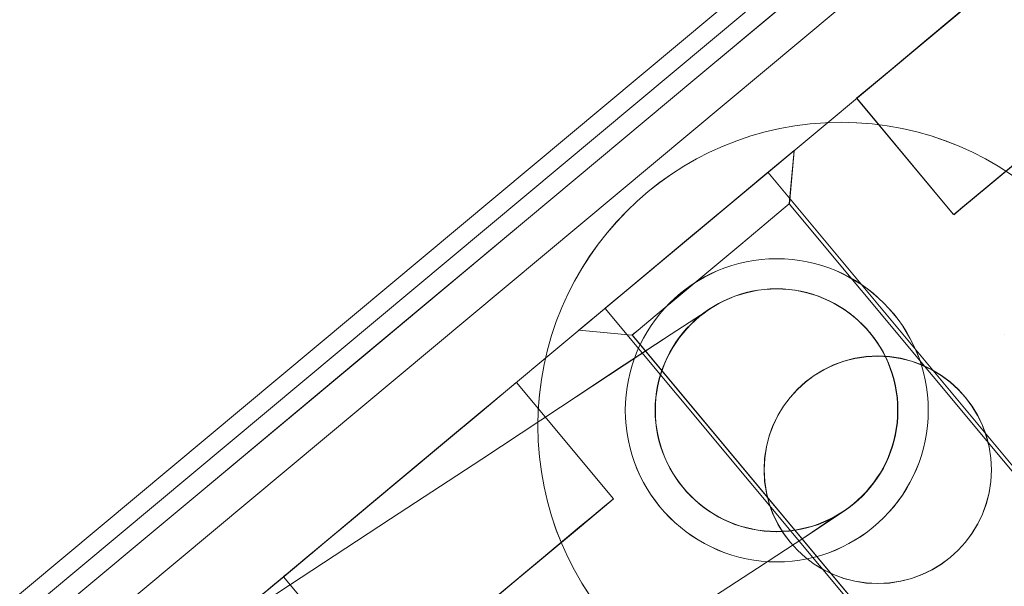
# Model space of a CAD drawing. Header units: millimetres. Extents: x -125266 to 274256, y -711690 to -301689.
# Tile 76 of 256: x -53428.59 to -53415.6, y -360884.95 to -360877.48. Entities that reach past the tile are written whole.
import ezdxf

# ---------------------------------------------------------------- set-up
doc = ezdxf.new("R2010")
doc.units = ezdxf.units.MM
doc.linetypes.add('CONTINOUS', pattern=[0])
for name, color, linetype, lineweight in [('AD Wall', 8, 'Continuous', 15), ('ARCH', 7, 'Continuous', 0), ('Equipment', 8, 'Continuous', 0), ('MEPTEK HVAC-Kitchen Fresh Air Duct', 3, 'Continuous', 30), ('MEPTEK-TEXT1', 7, 'Continuous', 30)]:
    doc.layers.add(name, color=color, linetype=linetype, lineweight=lineweight)
doc.layers.add('Light Equipment', color=8, linetype='Continuous')
doc.styles.get("Standard").update_dxf_attribs({"font": 'ARIALN.TTF'})
doc.styles.add('Times New Roman', font='times.ttf', dxfattribs={"height": 150})
doc.dimstyles.new('ARA-125', dxfattribs={"dimtxt": 200, "dimasz": 75, "dimexe": 0, "dimexo": 75, "dimgap": 7.5, "dimtad": 0, "dimdec": 0, "dimrnd": 5, "dimdsep": 46, "dimtxsty": 'Times New Roman', "dimblk": 'ARCHTICK', "dimcen": 56.25, "dimdle": 56.25, "dimclrd": 256, "dimclre": 256, "dimclrt": 256, "dimazin": 3, "dimtfac": 1, "dimtdec": 0, "dimtix": 1, "dimtmove": 1, "dimatfit": 3, "dimfxl": 0, "dimtolj": 1, "dimlwd": -1, "dimlwe": 0, "dimarcsym": 0})
pattern_1 = [(22.867872, (419150.544, -703283.92), (-30.845707, 73.1364), [])]

# ---------------------------------------------------------------- blocks, each defined once
blk = doc.blocks.new('A$Cf0359734')
at = {"layer": 'Equipment', "extrusion": (0, 0, -1), "elevation": -15}
for points in [[(-610.078, 1224.798, -3.802846), (-1131.035, 947.449, 3.802846)], [(-563.585, 1106.137, -3.146449), (-1057.949, 842.946, 3.146449)]]:
    blk.add_lwpolyline(points, format="xyb", close=True, dxfattribs=at)
for points in [[(-591.722, 1158.987, -3.538831), (-1086.084, 895.797), (-1091.774, 906.486), (-1091.58, 906.121), (-1086.084, 895.797), (-1084.559, 898.382), (-1083.015, 900.957), (-1081.46, 903.525), (-1079.888, 906.087), (-1078.303, 908.636), (-1076.702, 911.181)], [(-1077.22, 914.233), (-1087.359, 908.836), (-1091.168, 906.808, 3.626728), (-598.019, 1169.352)], [(-597.218, 1169.311, -3.616317), (-1091.58, 906.121), (-1091.532, 906.208), (-1091.475, 906.293), (-1091.426, 906.38), (-1091.369, 906.465), (-1091.32, 906.552), (-1091.272, 906.639), (-1091.215, 906.724), (-1091.168, 906.808), (-598.022, 1169.351)], [(-597.218, 1169.31, -3.616317), (-1091.582, 906.12, 3.616317), (-597.219, 1169.312)], [(-591.722, 1158.988, -3.538831), (-1086.084, 895.795), (-1084.554, 898.384), (-1083.015, 900.956), (-1081.455, 903.526), (-1079.889, 906.086), (-1078.304, 908.635), (-1076.703, 911.179)], [(-599.158, 1041.719, -0.011713), (-984.646, 836.489), (-990.409, 833.326), (-995.883, 829.759), (-1000.962, 825.886), (-1005.713, 821.665), (-1011.224, 815.871), (-1016.164, 809.592), (-1020.378, 803.047), (-1023.979, 796.101), (-1025.529, 792.694), (-1080.437, 895.526, 3.572618), (-594.649, 1154.151, -3.572618), (-1080.436, 895.526, 3.572618), (-594.65, 1154.151, -3.572618), (-1080.31, 895.593), (-1031.842, 804.552), (-1031.857, 804.516), (-1031.842, 804.552)], [(-546.271, 1063.035, -2.890001), (-1031.776, 804.429), (-1025.527, 792.692)]]:
    blk.add_lwpolyline(points, format="xyb", dxfattribs=at)
for points in [[(-492.784, 363.946), (-493.974, 366.18), (-495.237, 368.552), (-496.55, 371.019), (-497.897, 373.55), (-499.256, 376.102), (-500.603, 378.632), (-501.917, 381.099), (-503.179, 383.471), (-504.369, 385.705), (-505.468, 387.77), (-506.457, 389.628), (-507.323, 391.254), (-508.05, 392.62), (-508.628, 393.705), (-509.048, 394.494), (-509.301, 394.97), (-509.386, 395.129)], [(-501.03, 375.05), (-500.824, 375.723)], [(-507.127, 371.86), (-500.61, 375.33)], [(-507.545, 371.581), (-501.028, 375.051)], [(-504.308, 374.521), (-504.308, 374.521)], [(-504.308, 374.521), (-504.308, 374.521)], [(-500.582, 373.373), (-500.496, 373.249), (-500.234, 372.872), (-499.813, 372.261), (-499.242, 371.43), (-498.54, 370.404), (-497.718, 369.218), (-496.815, 367.905), (-495.856, 366.512)], [(-499.297, 372.857), (-505.814, 369.387)], [(-499.761, 372.666), (-506.278, 369.197)], [(-499.085, 372.459), (-499.758, 372.665)], [(-498.489, 364.694), (-499.45, 366.092), (-500.353, 367.405), (-501.172, 368.586), (-501.875, 369.612), (-502.451, 370.439), (-502.875, 371.056), (-503.129, 371.431), (-503.218, 371.56)], [(-496.519, 367.64), (-496.612, 367.815), (-496.72, 368.016), (-496.934, 368.419), (-496.72, 368.016), (-496.612, 367.815), (-496.519, 367.64)]]:
    blk.add_lwpolyline(points, dxfattribs=at)
for points in [[(-509.395, 395.693), (-487.305, 354.202)], [(-488.21, 354.289), (-509.828, 394.896)], [(-490.7, 361.094), (-505.571, 389.026)], [(-503.56, 380.866), (-503.521, 380.791), (-503.464, 380.686), (-503.388, 380.543), (-503.295, 380.368), (-503.191, 380.172), (-502.974, 379.764), (-496.934, 368.419), (-502.974, 379.764), (-503.191, 380.172), (-503.295, 380.368), (-503.388, 380.543), (-503.464, 380.686), (-503.521, 380.791)], [(-501.909, 377.765), (-502.27, 378.443), (-502.628, 379.115), (-502.933, 379.687), (-503.138, 380.073), (-503.209, 380.205), (-503.138, 380.073), (-502.975, 379.766), (-502.933, 379.687), (-502.628, 379.115), (-502.27, 378.443), (-501.909, 377.765), (-501.605, 377.193), (-501.402, 376.812), (-501.329, 376.674), (-501.402, 376.812), (-501.605, 377.193)], [(-502.269, 378.44), (-501.908, 377.763), (-501.604, 377.191), (-501.401, 376.81), (-501.33, 376.677), (-501.401, 376.81), (-501.604, 377.191), (-501.908, 377.763), (-502.269, 378.44), (-502.63, 379.118), (-502.934, 379.69), (-503.137, 380.071), (-503.208, 380.203), (-503.137, 380.071), (-502.934, 379.69), (-502.63, 379.118)], [(-502.975, 379.767), (-496.935, 368.421), (-496.718, 368.013), (-496.614, 367.817), (-496.521, 367.643), (-496.445, 367.5), (-496.388, 367.394), (-496.349, 367.32), (-496.388, 367.394), (-496.445, 367.5), (-496.521, 367.643), (-496.614, 367.817), (-496.718, 368.013), (-496.935, 368.421)], [(-503.675, 376.825), (-504.036, 377.503), (-504.394, 378.175), (-504.698, 378.747), (-504.904, 379.133), (-504.974, 379.266), (-504.904, 379.133), (-504.698, 378.747), (-504.394, 378.175), (-504.036, 377.503), (-503.675, 376.825), (-503.371, 376.253), (-503.168, 375.872), (-503.094, 375.734), (-503.168, 375.872), (-503.371, 376.253)], [(-504.035, 377.5), (-504.395, 378.178), (-504.7, 378.75), (-504.903, 379.131), (-504.973, 379.263), (-504.903, 379.131), (-504.7, 378.75), (-504.395, 378.178), (-504.035, 377.5), (-503.674, 376.823), (-503.369, 376.251), (-503.167, 375.87), (-503.096, 375.737), (-503.167, 375.87), (-503.369, 376.251), (-503.674, 376.823)], [(-503.092, 375.736), (-501.329, 376.675)], [(-500.824, 375.726), (-500.759, 375.604), (-500.57, 375.249), (-500.288, 374.72), (-499.956, 374.095), (-499.62, 373.465), (-499.339, 372.936), (-499.15, 372.581), (-499.085, 372.459), (-499.15, 372.581), (-499.339, 372.936), (-499.62, 373.465), (-499.956, 374.095), (-500.288, 374.72), (-500.57, 375.249), (-500.759, 375.604)], [(-499.955, 374.093), (-500.205, 374.564), (-500.42, 374.966), (-500.563, 375.236), (-500.611, 375.326), (-500.563, 375.236), (-500.42, 374.966), (-500.205, 374.564), (-499.955, 374.093), (-499.704, 373.622), (-499.489, 373.219), (-499.346, 372.949), (-499.298, 372.859), (-499.346, 372.949), (-499.489, 373.219), (-499.704, 373.622)], [(-500.153, 373.402), (-500.395, 373.857), (-500.638, 374.313), (-500.843, 374.699), (-500.981, 374.958), (-501.029, 375.048), (-500.981, 374.958), (-500.843, 374.699), (-500.638, 374.313), (-500.395, 373.857), (-500.153, 373.402), (-499.947, 373.015), (-499.809, 372.756), (-499.761, 372.666), (-499.809, 372.756), (-499.947, 373.015)], [(-497.28, 369.069), (-497.641, 369.747), (-497.999, 370.419), (-498.303, 370.991), (-498.509, 371.378), (-498.579, 371.51), (-498.509, 371.378), (-498.303, 370.991), (-497.999, 370.419), (-497.641, 369.747), (-497.28, 369.069), (-496.976, 368.497), (-496.936, 368.423), (-496.773, 368.116), (-496.699, 367.979), (-496.773, 368.116), (-496.976, 368.497)], [(-497.64, 369.745), (-497.279, 369.067), (-496.975, 368.495), (-496.772, 368.114), (-496.701, 367.982), (-496.772, 368.114), (-496.975, 368.495), (-497.279, 369.067), (-497.64, 369.745), (-498.001, 370.423), (-498.305, 370.994), (-498.508, 371.376), (-498.578, 371.508), (-498.508, 371.376), (-498.305, 370.994), (-498.001, 370.423)], [(-498.582, 371.509), (-500.345, 370.571)], [(-499.046, 368.129), (-499.406, 368.807), (-499.764, 369.479), (-500.069, 370.051), (-500.275, 370.438), (-500.345, 370.57), (-500.275, 370.438), (-500.069, 370.051), (-499.764, 369.479), (-499.406, 368.807), (-499.046, 368.129), (-498.741, 367.557), (-498.538, 367.176), (-498.465, 367.039), (-498.538, 367.176), (-498.741, 367.557)], [(-499.405, 368.805), (-499.766, 369.483), (-500.071, 370.054), (-500.274, 370.436), (-500.344, 370.568), (-500.274, 370.436), (-500.071, 370.054), (-499.766, 369.483), (-499.405, 368.805), (-499.045, 368.127), (-498.74, 367.555), (-498.537, 367.174), (-498.467, 367.042), (-498.537, 367.174), (-498.74, 367.555), (-499.045, 368.127)], [(-498.463, 367.041), (-496.7, 367.979)]]:
    blk.add_lwpolyline(points, close=True, dxfattribs=at)
at = {"layer": 'Equipment', "extrusion": (0, 0, -1)}
for centre, radius in [((-502.765, 372.597, -15), 4.001), ((-502.765, 372.597, -15), 4.001), ((-502.765, 372.597, -15), 4.001), ((-502.765, 372.597, -15), 4.001), ((-501.902, 372.465, -15), 1.999), ((-501.902, 372.465, -15), 1.999), ((-501.898, 372.466, -15), 1.6), ((-501.901, 372.465, -15), 1.601), ((-503.433, 372.242, -15), 1.5), ((-503.432, 372.24, -15), 1.5), ((-503.432, 372.241, -15), 1.5), ((-503.433, 372.242, -15), 1.5)]:
    blk.add_circle(centre, radius, dxfattribs=at)
for centre, radius, start, end in [((-625.132, 625.132, -15), 625.132, 145.142558, 90.917696), ((-624.647, 624.948, -15), 545.055, 148.86045, 87.1998), ((-624.649, 624.946, -15), 545.055, 148.86045, 87.1998), ((-624.649, 624.946, -15), 545.055, 148.86045, 87.1998), ((-624.649, 624.946, -15), 545.055, 148.86045, 87.1998), ((-624.648, 624.948, -15), 535.053, 147.01591, 89.04434), ((-624.648, 624.948, -15), 535.053, 147.01591, 89.04434)]:
    blk.add_arc(centre, radius, start, end, dxfattribs=at)
blk = doc.blocks.new('ARCH')
at = {"layer": 'AD Wall', "lineweight": 0}
h = blk.add_hatch(dxfattribs=at)
h.set_pattern_fill('ANSI31', color=256, scale=25, angle=-22.1321)
h.set_pattern_definition(pattern_1)
edge = h.paths.add_edge_path()
edge.add_arc((-53209.777, -360694.998), 761.132, 66.950176, 372.725314)
edge.add_line((-52467.341, -360527.338), (-52564.885, -360549.366))
edge.add_arc((-53209.777, -360694.998), 661.132, -293.049824, 12.725314, ccw=False)
edge.add_line((-52950.923, -360086.648), (-52911.77, -359994.631))
h = blk.add_hatch(dxfattribs=at)
h.set_pattern_fill('ANSI31', color=256, scale=25, angle=-22.1321)
h.set_pattern_definition(pattern_1)
edge = h.paths.add_edge_path()
edge.add_arc((-53209.777, -360694.998), 761.132, 66.950176, 372.725314)
edge.add_line((-52467.341, -360527.338), (-52564.885, -360549.366))
edge.add_arc((-53209.777, -360694.998), 661.132, -293.049824, 12.725314, ccw=False)
edge.add_line((-52950.923, -360086.648), (-52911.77, -359994.631))
at = {"layer": 'AD Wall', "lineweight": 0, "extrusion": (0, 0, -1)}
for radius in [761.132, 761.132, 661.132, 661.132]:
    blk.add_arc((53209.777, -360694.998, -5.049), radius, 167.274686, 113.049824, dxfattribs=at)
at = {"layer": 'Light Equipment', "lineweight": 0, "extrusion": (0, 0, -1), "elevation": -5.049}
for points in [[(52997.285, -360133.855, -3.802846), (52619.203, -360587.036, 3.802846)], [(53085.056, -360226.257, -3.146449), (52726.274, -360656.304, 3.146449)]]:
    blk.add_lwpolyline(points, format="xyb", close=True, dxfattribs=at)
for points in [[(52681.566, -360597.53), (52674.208, -360606.349), (52671.443, -360609.663, 3.626728), (53029.343, -360180.672)], [(53030.101, -360180.409, -3.616317), (52671.32, -360610.454), (52671.332, -360610.355), (52671.353, -360610.255), (52671.365, -360610.156), (52671.386, -360610.056), (52671.399, -360609.957), (52671.411, -360609.858), (52671.432, -360609.758), (52671.443, -360609.663), (53029.342, -360180.674)], [(53030.101, -360180.41, -3.616317), (52671.318, -360610.456, 3.616317), (53030.101, -360180.408)], [(53039.081, -360187.901, -3.538831), (52680.301, -360617.948), (52680.744, -360614.974), (52681.2, -360612.012), (52681.677, -360609.043), (52682.163, -360606.082), (52682.671, -360603.124), (52683.196, -360600.164)], [(53039.082, -360187.901, -3.538831), (52680.301, -360617.947), (52671.003, -360610.189), (52671.321, -360610.454), (52680.301, -360617.947), (52680.74, -360614.977), (52681.2, -360612.01), (52681.673, -360609.046), (52682.163, -360606.081), (52682.671, -360603.122), (52683.196, -360600.162)], [(53076.373, -360299.33, -0.011713), (52796.609, -360634.668), (52792.462, -360639.77), (52788.735, -360645.136), (52785.489, -360650.637), (52782.678, -360656.337), (52779.757, -360663.781), (52777.546, -360671.458), (52776.108, -360679.109), (52775.39, -360686.899), (52775.238, -360690.639), (52685.634, -360616.071, 3.572618), (53038.192, -360193.484, -3.572618), (52685.634, -360616.07, 3.572618), (53038.191, -360193.484, -3.572618), (52685.726, -360615.961), (52764.922, -360682.033), (52764.921, -360682.072), (52764.922, -360682.033)], [(53117.333, -360259.66, -2.890001), (52765.029, -360682.122), (52775.24, -360690.64)]]:
    blk.add_lwpolyline(points, format="xyb", dxfattribs=at)
for points in [[(53430.256, -360887.088), (53428.313, -360885.466), (53426.249, -360883.745), (53424.103, -360881.954), (53421.902, -360880.118), (53419.682, -360878.266), (53417.481, -360876.429), (53415.334, -360874.639), (53413.271, -360872.917), (53411.328, -360871.296), (53409.531, -360869.797), (53407.915, -360868.449), (53406.501, -360867.269), (53405.313, -360866.278), (53404.369, -360865.49), (53403.682, -360864.918), (53403.268, -360864.572), (53403.13, -360864.457)], [(53418.435, -360879.909), (53418.372, -360879.207)], [(53413.989, -360885.16), (53418.718, -360879.491)], [(53413.707, -360885.576), (53418.437, -360879.907)], [(53419.481, -360881.293), (53419.608, -360881.375), (53419.992, -360881.626), (53420.613, -360882.034), (53421.455, -360882.588), (53422.492, -360883.274), (53423.7, -360884.063), (53425.031, -360884.939), (53426.444, -360885.868)], [(53420.867, -360881.287), (53416.137, -360886.956)], [(53421.213, -360881.575), (53420.511, -360881.639)], [(53415.598, -360881.633), (53415.598, -360881.633)], [(53415.598, -360881.633), (53415.598, -360881.633)], [(53420.508, -360881.638), (53415.778, -360887.308)], [(53424.69, -360888.544), (53423.273, -360887.612), (53421.942, -360886.735), (53420.738, -360885.95), (53419.701, -360885.264), (53418.855, -360884.715), (53418.23, -360884.303), (53417.854, -360884.051), (53417.723, -360883.965)], [(53425.405, -360885.073), (53425.253, -360884.946), (53425.078, -360884.8), (53424.728, -360884.508), (53425.078, -360884.8), (53425.253, -360884.946), (53425.405, -360885.073)]]:
    blk.add_lwpolyline(points, dxfattribs=at)
for points in [[(53402.909, -360863.938), (53439.002, -360894.05)], [(53438.132, -360894.31), (53402.808, -360864.84)], [(53433.262, -360888.945), (53408.963, -360868.673)], [(53413.9, -360875.474), (53413.964, -360875.528), (53414.057, -360875.605), (53414.181, -360875.709), (53414.333, -360875.836), (53414.503, -360875.978), (53414.858, -360876.274), (53424.727, -360884.508), (53414.858, -360876.274), (53414.503, -360875.978), (53414.333, -360875.836), (53414.181, -360875.709), (53414.057, -360875.605), (53413.964, -360875.528)], [(53416.597, -360877.725), (53416.008, -360877.233), (53415.423, -360876.745), (53414.926, -360876.33), (53414.589, -360876.05), (53414.474, -360875.954), (53414.589, -360876.05), (53414.856, -360876.272), (53414.926, -360876.33), (53415.423, -360876.745), (53416.008, -360877.233), (53416.597, -360877.725), (53417.095, -360878.14), (53417.426, -360878.416), (53417.546, -360878.516), (53417.426, -360878.416), (53417.095, -360878.14)], [(53416.01, -360877.235), (53416.599, -360877.727), (53417.097, -360878.142), (53417.428, -360878.418), (53417.543, -360878.514), (53417.428, -360878.418), (53417.097, -360878.142), (53416.599, -360877.727), (53416.01, -360877.235), (53415.42, -360876.743), (53414.923, -360876.328), (53414.591, -360876.051), (53414.476, -360875.955), (53414.591, -360876.051), (53414.923, -360876.328), (53415.42, -360876.743)], [(53414.856, -360876.272), (53424.726, -360884.506), (53425.08, -360884.802), (53425.251, -360884.944), (53425.403, -360885.071), (53425.527, -360885.175), (53425.619, -360885.252), (53425.683, -360885.305), (53425.619, -360885.252), (53425.527, -360885.175), (53425.403, -360885.071), (53425.251, -360884.944), (53425.08, -360884.802), (53424.726, -360884.506)], [(53415.316, -360879.261), (53414.726, -360878.769), (53414.142, -360878.281), (53413.644, -360877.866), (53413.308, -360877.586), (53413.193, -360877.489), (53413.308, -360877.586), (53413.644, -360877.866), (53414.142, -360878.281), (53414.726, -360878.769), (53415.316, -360879.261), (53415.813, -360879.676), (53416.145, -360879.952), (53416.265, -360880.052), (53416.145, -360879.952), (53415.813, -360879.676)], [(53414.728, -360878.771), (53414.139, -360878.279), (53413.642, -360877.864), (53413.31, -360877.587), (53413.195, -360877.491), (53413.31, -360877.587), (53413.642, -360877.864), (53414.139, -360878.279), (53414.728, -360878.771), (53415.318, -360879.262), (53415.815, -360879.677), (53416.147, -360879.954), (53416.262, -360880.05), (53416.147, -360879.954), (53415.815, -360879.677), (53415.318, -360879.262)], [(53416.266, -360880.05), (53417.546, -360878.516)], [(53418.371, -360879.205), (53418.477, -360879.293), (53418.786, -360879.55), (53419.246, -360879.935), (53419.79, -360880.388), (53420.338, -360880.845), (53420.798, -360881.23), (53421.107, -360881.487), (53421.213, -360881.575), (53421.107, -360881.487), (53420.798, -360881.23), (53420.338, -360880.845), (53419.79, -360880.388), (53419.246, -360879.935), (53418.786, -360879.55), (53418.477, -360879.293)], [(53419.792, -360880.39), (53419.382, -360880.048), (53419.032, -360879.756), (53418.797, -360879.56), (53418.719, -360879.495), (53418.797, -360879.56), (53419.032, -360879.756), (53419.382, -360880.048), (53419.792, -360880.39), (53420.202, -360880.732), (53420.552, -360881.024), (53420.786, -360881.22), (53420.865, -360881.285), (53420.786, -360881.22), (53420.552, -360881.024), (53420.202, -360880.732)], [(53419.868, -360881.104), (53419.472, -360880.774), (53419.076, -360880.444), (53418.74, -360880.163), (53418.514, -360879.975), (53418.436, -360879.909), (53418.514, -360879.975), (53418.74, -360880.163), (53419.076, -360880.444), (53419.472, -360880.774), (53419.868, -360881.104), (53420.204, -360881.385), (53420.43, -360881.573), (53420.508, -360881.638), (53420.43, -360881.573), (53420.204, -360881.385)], [(53424.162, -360884.036), (53423.572, -360883.544), (53422.987, -360883.056), (53422.49, -360882.641), (53422.154, -360882.36), (53422.039, -360882.264), (53422.154, -360882.36), (53422.49, -360882.641), (53422.987, -360883.056), (53423.572, -360883.544), (53424.162, -360884.036), (53424.659, -360884.451), (53424.724, -360884.504), (53424.991, -360884.727), (53425.11, -360884.827), (53424.991, -360884.727), (53424.659, -360884.451)], [(53423.574, -360883.545), (53424.163, -360884.037), (53424.661, -360884.452), (53424.992, -360884.729), (53425.108, -360884.825), (53424.992, -360884.729), (53424.661, -360884.452), (53424.163, -360884.037), (53423.574, -360883.545), (53422.984, -360883.053), (53422.487, -360882.639), (53422.155, -360882.362), (53422.04, -360882.266), (53422.155, -360882.362), (53422.487, -360882.639), (53422.984, -360883.053)], [(53422.036, -360882.266), (53420.757, -360883.8)], [(53422.88, -360885.572), (53422.291, -360885.08), (53421.706, -360884.592), (53421.208, -360884.177), (53420.872, -360883.896), (53420.757, -360883.8), (53420.872, -360883.896), (53421.208, -360884.177), (53421.706, -360884.592), (53422.291, -360885.08), (53422.88, -360885.572), (53423.378, -360885.987), (53423.709, -360886.263), (53423.829, -360886.363), (53423.709, -360886.263), (53423.378, -360885.987)], [(53422.292, -360885.081), (53421.703, -360884.589), (53421.206, -360884.174), (53420.874, -360883.898), (53420.759, -360883.802), (53420.874, -360883.898), (53421.206, -360884.174), (53421.703, -360884.589), (53422.292, -360885.081), (53422.882, -360885.573), (53423.379, -360885.988), (53423.711, -360886.265), (53423.826, -360886.361), (53423.711, -360886.265), (53423.379, -360885.988), (53422.882, -360885.573)], [(53423.83, -360886.36), (53425.11, -360884.827)]]:
    blk.add_lwpolyline(points, close=True, dxfattribs=at)
at = {"layer": 'Light Equipment', "lineweight": 0, "extrusion": (0, 0, -1)}
for centre, radius in [((53417.752, -360882.834, -5.049), 4.001), ((53417.752, -360882.834, -5.049), 4.001), ((53417.752, -360882.834, -5.049), 4.001), ((53417.752, -360882.834, -5.049), 4.001), ((53418.6, -360882.631, -5.049), 1.999), ((53418.6, -360882.631, -5.049), 1.999), ((53418.605, -360882.629, -5.049), 1.6), ((53418.602, -360882.631, -5.049), 1.601), ((53417.268, -360883.416, -5.049), 1.5), ((53417.268, -360883.416, -5.049), 1.5), ((53417.267, -360883.415, -5.049), 1.5), ((53417.267, -360883.415, -5.049), 1.5)]:
    blk.add_circle(centre, radius, dxfattribs=at)
for centre, radius, start, end in [((53209.26, -360695.008, -5.049), 625.132, 167.274686, 113.049824), ((53209.779, -360694.995, -5.049), 545.055, 170.99258, 109.33193), ((53209.777, -360694.998, -5.049), 545.055, 170.99258, 109.33193), ((53209.777, -360694.998, -5.049), 545.055, 170.99258, 109.33193), ((53209.777, -360694.998, -5.049), 545.055, 170.99258, 109.33193), ((53209.778, -360694.996, -5.049), 535.053, 169.14804, 111.17647), ((53209.778, -360694.996, -5.049), 535.053, 169.14804, 111.17647)]:
    blk.add_arc(centre, radius, start, end, dxfattribs=at)
at = {"layer": 'Equipment', "rotation": 337.8678715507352}
blk.add_blockref('A$Cf0359734', (-54023.845, -361038.564, -9.95), dxfattribs=at)
blk = doc.blocks.new('_ArchTick')
at = {"color": 0, "linetype": 'ByBlock', "const_width": 0.15}
blk.add_lwpolyline([(-0.5, -0.5), (0.5, 0.5)], dxfattribs=at)

msp = doc.modelspace()

# ---------------------------------------------------------------- block references
at = {"layer": 'ARCH'}
msp.add_blockref('ARCH', (0, 0), dxfattribs=at)

# ---------------------------------------------------------------- texts
at = {"layer": 'MEPTEK-TEXT1', "char_height": 350, "attachment_point": 1}
for s, insert, width in [('{\\fCalibri|b0|i0|c0|p34;\\H1.28571x;\\C1;GENERAL GUIDELINES-HVAC :\\P\\fArial Narrow|b0|i0|c0|p34;\\H0.88889x;\\C256;\\P\\fCalibri|b0|i0|c0|p34;\\C4;DUCTING :\\H0.875x;\\P\\pi-1050,l1050,t1050;\\C256;1.^IDUCTING SHALL BE IN ACCORDANCE WITH IS 655, GALVANIZED IRON SHEET TO BE USED FOR ALL DUCTING WORKS. THERMAL INSULATION ON DUCTS SHALL BE 19 MM THICK. CLOSED CELL CLASS “O” BS 476 PART 6-7 FM APPROVED NITRILE RUBBER ELASTOMERIC INSULATION THERMAL CONDUCTIVITY 0.033 WATTS PER METER-KELVIN (W/(M.K)) AT 0°C FOR AIR CONDITIONING DUCTING. \\P2.^ITHERMAL INSULATION ON KITCHEN EXHAUST DUCTING SHALL BE 80 MM THICK ALUMINUM FOIL FACED RESIN BONDED FIBRE GLASS WOOL OF DENSITY NOT LESS THAN 48 KG/M3.\\P3.^ITHERMAL INSULATION ON FRESH AIR, SUPPLY AIR AND RETURN AIR SHALL BE 19MM THICK CLOSED CELL ANTI-MICROBIAL CLASS “O” BS 476 AND PART 6 & 7 FM APPROVED NITRILE RUBBER ELASTOMERIC INSULATION THERMAL CONDUCTIVITY 0.033 WATTS PER METER-KELVIN (W/ (M\\fArial|b0|i0|c0|p34;.\\fCalibri|b0|i0|c0|p34;K)) AT 0°C.\\P4.^IAPPROPRIATE NUMBER OF TRAP DOORS SHALL BE PROVIDED IN KITCHEN EXHAUST DUCTING FOR OIL/GREASE CLEANING PURPOSE.\\P5.^IDUCTING INSTALLATION WITH RESPECT TO FRESH AIR INTAKE, KITCHEN EXHAUST OUT FROM LOCATION UP TO LOUVERS AT FAÇADE SHALL BE IN THE SCOPE OF CONCESSIONER INCLUDING AIR WASHER, EXHAUST FAN SECTION DRY SCRUBBER ETC.\\P6.^IEACH AND EVERY KITCHEN EXHAUST HOOD SHOULD BE EQUIPPED WITH UL LISTED, WET CHEMICAL BASED, MECHANICALLY OPERATED, AUTOMATIC FIRE SUPPRESSION SYSTEM. SEPARATE DRAWING TO BE SUBMITTED FOR HOOD SUPPRESSION SYSTEM.\\P7.^ISUPPORTING OF DUCTING TO BE DONE WITH USING ANGLE 50X 50 X 5MM AND TIE ROD OF SIZE MINIMUM 10 MM DIA/ AS PER DUCT SIZE.\\P8.^IPOST COMPLETION OF ONSITE WORK, CONCESSIONAIRE HAS TO SHARE TESTING AND COMMISSIONING REPORT WITH DIAL.\\P9.^IINTEGRATION WITH FIRE ALARM SYSTEM, SO THAT AHU GET SWITCHED OFF IN CASE OF ANY FIRE INCIDENT.\\P10.^IFOR EQUIPMENT PLACEMENT STRUCTURAL DETAILS TO BE APPROVED BY STRUCTURAL CONSULTANT AND SAME TO BE SHARE WITH DIAL.\\P11.^ITRAP DOOR WITH PROPER ACCESS TO BE PROVIDED FOR FILTER AND COPPER COIL CLEANING.\\P12.^IKITCHEN VENTILATION SHALL COMPLY TO NFPA 96 GUIDELINE.}', (-102876.109, -301696.901), 28043.42879), ('{\\fCalibri|b0|i0|c0|p34;\\H1.28571x;\\C1;CHILLED WATER PIPING:-\\H0.77778x;\\P\\pi-1050,l1050,t1050;\\C256;1.^ICHILLED WATER PIPING SHALL BE CONFIRMING TO IS:1239 PART I CLASS ‘C’ HEAVY AND FITTING SHALL BE CONFORMING TO ASTM A-105,3000LBS SOCKET WELD END (UP TO 50MM) & 1S:1239 PART-II HEAVY/ASTM A-234 WPB, GR.B BUTT WELD FITTING ( ABOVE 50NB PIPE SIZE)\\P2.^IPIPING CONNECTION SHOULD BE SOCKET WELDED UP TO 50NB SIZE AND SHALL BE BUTT WELD ABOVE 50NB PIPE SIZE. PIPE FLANGES SHOULD BE CONFIRMING TO ASTM A-105 # 150 SORF AND FLANGE DIMENSION SHOULD BE IN ACCORDANCE WITH ASME/ANSI B 16.5 (150 SORF), FITTING TO FITTING WELDING IS NOT ALLOWED. NOZZLE CONNECTIONS/THREDOLETS/WELDOLETS ARE NOT ALLOWED BY PUNCTURING THE PIPE. ONLY EQUAL/UNEQUAL TEE’S SHALL BE USED FOR BRANCH CONNECTION FROM HEADER. SOCKET WELD END TEE SHOULD BE USED FOR BRANCH CONNECTION (UP-TO -50NB PIPE SIZE) W.R.T TO PRESSURE GAUGE/TEMPERATURE GAUGE/AIR VENT/DRAIN POINT ETC.\\P3.^IPOST INSTALLATION CLEARANCE BY DIAL, CHW PIPING SHALL BE TESTED @15KGF/CM2 HYDROSTATICS PRESSURE FOR 24HRS HOLD TIME AND TESTING SHOULD BE WITNESSED TO DIAL TEAM.\\P4.^ITHERMAL INSULATION ON CHW AND CONDENSATE DRAIN PIPING LINE SHALL BE 25MM THICK. CLOSED CELL ANTI-MICROBIAL CLASS “O” BS 476 AND PART 6 & 7 FM APPROVED NITRILE RUBBER ELASTOMERIC INSULATION THERMAL CONDUCTIVITY 0.033 WATTS PER METER-KELVIN (W/ (M\\fArial|b0|i0|c0|p34;⋅\\fCalibri|b0|i0|c0|p34;K)) AT 0°C.\\P5.^ICONDENSATE DRAIN PIPING SHALL BE COMPLYING TO IS 4985 CLASS 3 UPVC PIPE. SOLVENT CEMENT COMPLYING WITH ASTM D2564 SHALL BE USED FOR JOINTS.\\P6.^IFOR CEILING SUSPENDED CHILLED WATER PIPE:  PIPE SHOULD BE HANGED WITH TIE ROD OF SIZE MINIMUM 10 MM DIA.}', (-102709.024, -319968.004), 24849.35391)]:
    msp.add_mtext(s, dxfattribs=dict(at, insert=insert, width=width))

# ---------------------------------------------------------------- leaders
at = {"layer": 'MEPTEK HVAC-Kitchen Fresh Air Duct', "linetype": 'CONTINOUS', "lineweight": -2, "ltscale": 25}
msp.add_leader([(-54089.525, -360808.891), (-54089.525, -362709.219), (-53079.775, -362709.219)], dimstyle='ARA-125', override={"dimtxt": 150, "dimasz": 150}, dxfattribs=at)

doc.saveas('drawing.dxf')
